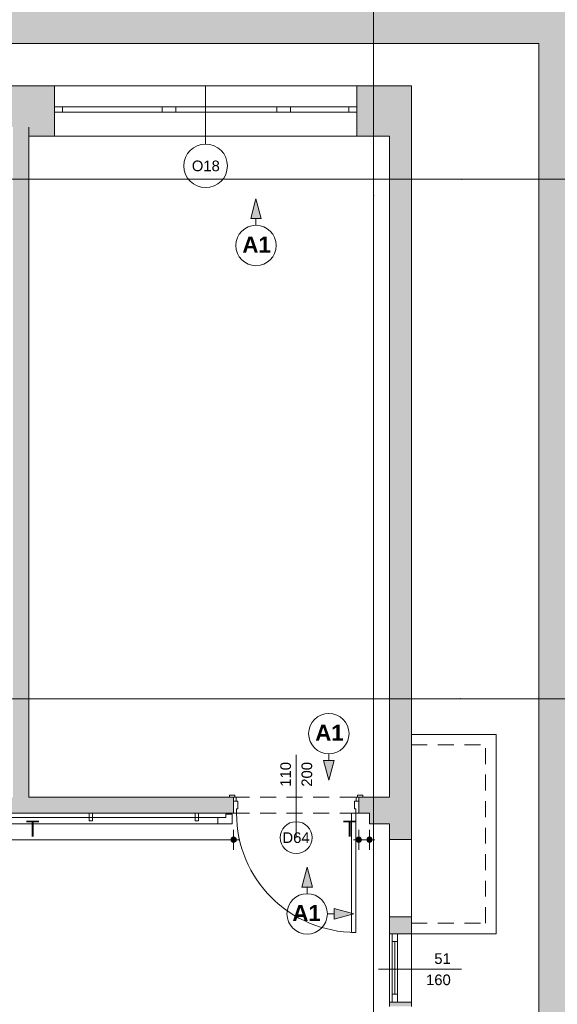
# Paper-space layout 'A-49 WYKOŃCZENIA ŚCIAN - PIĘTRO 4' of a CAD drawing. Header units: millimetres. Extents: x 0 to 500, y 0 to 350.
# Tile 13 of 15: x 374 to 425, y 176 to 269. Entities that reach past the tile are written whole.
import ezdxf
from ezdxf.xclip import XClip

# ---------------------------------------------------------------- set-up
doc = ezdxf.new("R2010")
doc.units = ezdxf.units.MM
doc.header["$MEASUREMENT"] = 0
doc.header["$XCLIPFRAME"] = 0
for name, pattern in [('DASHDOTX2', [1000, 500, -250, 0, -250]), ('Przer. długie kreski', [2.5, 1.5, -1]), ('PRZERYWANA_DU_A', [550, 350.0000000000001, -199.9999999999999])]:
    doc.linetypes.add(name, pattern=pattern)
for name, color, linetype, lineweight in [('0_Nr_pióra__2', 8, 'Continuous', 13), ('A__OKŁADZINY ŚCIAN_Nr_pióra__1', 7, 'Continuous', 20), ('A_stolarka_Nr_pióra__3', 252, 'Continuous', 13), ('A_ściany_Nr_pióra__1', 7, 'Continuous', 20), ('Drzwi Archicad_Nr_pióra__3', 252, 'Continuous', 13), ('Okna Archicada_Nr_pióra__3', 252, 'Continuous', 13), ('Znaczniki drzwi Archicada_Nr_pióra__3', 252, 'Continuous', 13), ('Znaczniki okien Archicada_Nr_pióra__3', 252, 'Continuous', 13)]:
    doc.layers.add(name, color=color, linetype=linetype, lineweight=lineweight)
for name, color, linetype in [('A__OKŁADZINY ŚCIAN', 7, 'Continuous'), ('A_podrys', 7, 'Continuous'), ('A_ściany', 7, 'Continuous')]:
    doc.layers.add(name, color=color, linetype=linetype)
for name, color, linetype, lineweight, true_color in [('A__OKŁADZINY ŚCIAN_Nr_pióra__7', 7, 'Continuous', 18, 0x171717), ('A_osie_Nr_pióra__16', 7, 'Continuous', 5, 0x0f0f0f), ('A_ściany_Nr_pióra__10', 7, 'Continuous', 13, 0x4b4b4b), ('A_ściany_Nr_pióra__19', 7, 'Continuous', 5, 0x191919), ('AR ODBOJOPORĘCZ_Nr_pióra__10', 7, 'Continuous', 13, 0x4b4b4b), ('Okna Archicada_Nr_pióra__19', 7, 'Continuous', 5, 0x191919)]:
    doc.layers.add(name, color=color, linetype=linetype, lineweight=lineweight, true_color=true_color)
doc.styles.add('STYL_AUTOMATYCZNY_1', font='arial.ttf')
doc.styles.add('STYL_AUTOMATYCZNY_3', font='arial.ttf')
doc.styles.add('STYL_AUTOMATYCZNY_4', font='arial.ttf')
doc.styles.add('STYL_AUTOMATYCZNY_5', font='arial.ttf')

# ---------------------------------------------------------------- blocks, each defined once
blk = doc.blocks.new('Rysunek_1_1', base_point=(-1697.51160111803, -276.5795700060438))
at = {"linetype": 'Continuous', "lineweight": 0, "true_color": 0x484848}
blk.add_hatch(color=251, dxfattribs=at).paths.add_polyline_path([(442.3535117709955, 311.305263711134), (327.2882998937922, 311.305263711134), (327.2882998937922, 266.3052632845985), (423.3535073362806, 266.3052632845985), (423.3535073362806, 107.4952670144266), (327.2882998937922, 107.4952670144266), (327.2882998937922, 102.4952630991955), (442.3535117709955, 102.4952630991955)])
at = {"layer": 'A__OKŁADZINY ŚCIAN', "linetype": 'Continuous', "lineweight": 0, "true_color": 0x000000}
for points in [[(396.7032678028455, 251.6454826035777), (396.2032678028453, 249.7794576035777), (397.2032678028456, 249.7794576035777)], [(403.5720208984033, 196.8046767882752), (404.0720208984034, 198.6707017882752), (403.0720208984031, 198.6707017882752)], [(401.5288557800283, 188.6049230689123), (401.0288557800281, 186.7388980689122), (402.0288557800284, 186.7388980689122)], [(405.9316843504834, 184.202094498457), (404.0656593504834, 184.702094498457), (404.0656593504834, 183.702094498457)]]:
    blk.add_hatch(color=18, dxfattribs=at).paths.add_polyline_path(points)
at = {"layer": 'A__OKŁADZINY ŚCIAN', "linetype": 'Continuous', "lineweight": 0, "true_color": 0x171717}
for points in [[(394.3430660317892, 191.197377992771), (394.3620961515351, 191.1017071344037), (394.4162893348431, 191.0206012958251), (394.4973951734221, 190.9664081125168), (394.5930660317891, 190.947377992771), (394.6887368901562, 190.9664081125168), (394.7698427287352, 191.0206012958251), (394.8240359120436, 191.1017071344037), (394.8430660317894, 191.197377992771), (394.8240359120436, 191.2930488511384), (394.7698427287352, 191.374154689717), (394.6887368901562, 191.4283478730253), (394.5930660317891, 191.4473779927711), (394.4973951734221, 191.4283478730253), (394.4162893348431, 191.374154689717), (394.3620961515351, 191.2930488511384)], [(406.1430660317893, 191.197377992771), (406.1620961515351, 191.1017071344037), (406.2162893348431, 191.0206012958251), (406.2973951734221, 190.9664081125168), (406.3930660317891, 190.947377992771), (406.4887368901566, 190.9664081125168), (406.5698427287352, 191.0206012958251), (406.6240359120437, 191.1017071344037), (406.6430660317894, 191.197377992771), (406.6240359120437, 191.2930488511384), (406.5698427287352, 191.374154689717), (406.4887368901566, 191.4283478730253), (406.3930660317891, 191.4473779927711), (406.2973951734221, 191.4283478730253), (406.2162893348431, 191.374154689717), (406.1620961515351, 191.2930488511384)], [(407.1535078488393, 191.197377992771), (407.1725379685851, 191.1017071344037), (407.2267311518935, 191.0206012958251), (407.3078369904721, 190.9664081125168), (407.4035078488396, 190.947377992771), (407.4991787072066, 190.9664081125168), (407.5802845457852, 191.0206012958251), (407.6344777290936, 191.1017071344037), (407.6535078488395, 191.197377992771), (407.6344777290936, 191.2930488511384), (407.5802845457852, 191.374154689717), (407.4991787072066, 191.4283478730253), (407.4035078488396, 191.4473779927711), (407.3078369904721, 191.4283478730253), (407.2267311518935, 191.374154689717), (407.1725379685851, 191.2930488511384)]]:
    blk.add_hatch(color=250, dxfattribs=at).paths.add_polyline_path(points)
at = {"layer": 'A_ściany', "linetype": 'Continuous', "lineweight": 0, "true_color": 0x000000}
for points in [[(375.28550784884, 262.3052642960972), (372.785507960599, 262.3052642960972), (372.785507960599, 258.4052640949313), (375.28550784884, 258.4052640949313)], [(375.28550784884, 257.5552640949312), (377.7035076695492, 257.5552640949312), (377.7035076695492, 262.3052638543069), (375.28550784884, 262.3052638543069)], [(411.3535078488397, 262.3052638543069), (406.2035078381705, 262.3052638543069), (406.2035078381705, 257.5552640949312), (409.3035076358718, 257.5552640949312)], [(411.3535077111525, 262.3052640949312), (409.3035078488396, 257.5552638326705), (409.3035078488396, 191.2352632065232), (410.0535078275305, 191.2352632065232), (411.3535077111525, 191.2352632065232)], [(375.28550784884, 195.197377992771), (375.28550784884, 258.4052640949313), (373.7855078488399, 258.4052640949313), (373.7855078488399, 195.197377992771)], [(356.6930653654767, 193.697377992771), (394.5930661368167, 193.697377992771), (394.5930661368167, 195.1973782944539), (356.6930653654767, 195.1973782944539)], [(406.3930658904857, 193.697377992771), (407.4035078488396, 193.697377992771), (407.4035078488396, 195.1973782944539), (406.3930658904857, 195.1973782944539)], [(407.4035078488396, 192.697377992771), (409.3035078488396, 192.697377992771), (409.3035078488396, 195.197377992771), (407.4035078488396, 195.197377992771)], [(409.3035078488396, 182.3352640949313), (411.3535077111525, 182.3352640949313), (411.3535077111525, 183.9352634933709), (410.0535078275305, 183.9352634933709), (409.3035078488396, 183.9352634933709)], [(409.3035078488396, 175.4752640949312), (411.3535078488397, 175.4752640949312), (411.3535078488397, 175.8752640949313), (409.3035078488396, 175.8752640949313)]]:
    blk.add_hatch(color=18, dxfattribs=at).paths.add_polyline_path(points)
at = {"layer": '0_Nr_pióra__2', "color": 8, "linetype": 'PRZERYWANA_DU_A', "lineweight": 13, "flags": 128}
blk.add_lwpolyline([(327.2882976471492, 107.4952640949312), (423.3535078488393, 107.4952640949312), (423.3535078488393, 266.3052640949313), (327.2882976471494, 266.3052640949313)], dxfattribs=at)
at = {"layer": 'A__OKŁADZINY ŚCIAN_Nr_pióra__1', "color": 7, "linetype": 'Continuous', "lineweight": 20}
for p, q in [((396.703269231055, 251.6454814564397), (396.2032675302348, 249.7794564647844)), ((396.703269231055, 251.6454814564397), (397.2032678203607, 249.7794564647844)), ((397.2032678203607, 249.7794564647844), (396.2032675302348, 249.7794564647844)), ((396.703269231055, 249.1454822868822), (396.703269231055, 249.7794564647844)), ((403.5720213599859, 199.3046777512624), (403.5720213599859, 198.6707004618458)), ((403.0720196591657, 198.6707004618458), (404.0720199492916, 198.6707004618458)), ((403.5720213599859, 196.8046754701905), (403.0720196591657, 198.6707004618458)), ((403.5720213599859, 196.8046754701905), (404.0720199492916, 198.6707004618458)), ((401.5288547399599, 188.6049232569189), (401.0288561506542, 186.7388982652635)), ((401.5288547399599, 188.6049232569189), (402.0288564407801, 186.7388982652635)), ((402.0288564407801, 186.7388982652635), (401.0288561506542, 186.7388982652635)), ((401.5288547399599, 186.1049240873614), (401.5288547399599, 186.7388982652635)), ((403.4316858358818, 184.2020929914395), (404.0656600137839, 184.2020929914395)), ((404.0656600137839, 183.7020944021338), (404.0656600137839, 184.7020946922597)), ((405.9316850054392, 184.2020929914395), (404.0656600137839, 184.7020946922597)), ((405.9316850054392, 184.2020929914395), (404.0656600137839, 183.7020944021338))]:
    blk.add_line(p, q, dxfattribs=at)
for centre in [(396.7032678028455, 247.2426540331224), (403.5720208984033, 201.2075053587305), (401.5288557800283, 184.2020944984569)]:
    blk.add_circle(centre, 1.902828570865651, dxfattribs=at)
at = {"layer": 'A__OKŁADZINY ŚCIAN_Nr_pióra__7', "color": 250, "linetype": 'Continuous', "lineweight": 18, "true_color": 0x171717}
for p, q in [((394.5930650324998, 191.4473788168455), (394.5930650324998, 192.1348772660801)), ((406.3930665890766, 191.4473788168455), (406.3930665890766, 192.1348772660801)), ((407.4035091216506, 191.4473788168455), (407.4035091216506, 192.1348772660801)), ((356.9430651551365, 191.1973779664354), (394.3430672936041, 191.1973779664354)), ((394.5930650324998, 190.2598786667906), (394.5930650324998, 190.9473771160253)), ((394.8430658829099, 191.1973779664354), (395.09306673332, 191.1973779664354)), ((405.8930648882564, 191.1973779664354), (406.1430657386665, 191.1973779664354)), ((406.3930665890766, 190.2598786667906), (406.3930665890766, 190.9473771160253)), ((406.6430674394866, 191.1973779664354), (407.1535082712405, 191.1973779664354)), ((407.4035091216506, 190.2598786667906), (407.4035091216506, 190.9473771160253)), ((407.6535068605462, 191.1973779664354), (407.9035077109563, 191.1973779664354))]:
    blk.add_line(p, q, dxfattribs=at)
for centre in [(394.5930660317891, 191.197377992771), (406.3930660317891, 191.197377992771), (407.4035078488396, 191.197377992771)]:
    blk.add_circle(centre, 0.25, dxfattribs=at)
at = {"layer": 'A_osie_Nr_pióra__16', "color": 250, "linetype": 'DASHDOTX2', "lineweight": 5, "true_color": 0x0f0f0f}
for p, q in [((407.7855078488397, 251.9532405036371), (407.7855066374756, 272.2043214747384)), ((416.1024290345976, 253.4952654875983), (327.2882978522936, 253.4952654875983)), ((416.1024273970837, 253.4952640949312), (436.3535092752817, 253.4952643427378)), ((407.7855065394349, 251.9532386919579), (407.7855065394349, 102.4952647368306)), ((416.0012183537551, 204.4952628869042), (327.2882978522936, 204.4952628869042)), ((416.0012201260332, 204.4952640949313), (436.2523010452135, 204.4952625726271))]:
    blk.add_line(p, q, dxfattribs=at)
for p in [(416.1024273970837, 253.4952640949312), (416.1024273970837, 253.4952640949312), (407.7855078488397, 251.9532405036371), (407.7855078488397, 251.9532405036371), (416.0012201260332, 204.4952640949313), (416.0012201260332, 204.4952640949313)]:
    blk.add_point(p, dxfattribs=at)
at = {"layer": 'A_stolarka_Nr_pióra__3', "color": 252, "linetype": 'Continuous', "lineweight": 13}
blk.add_line((416.0913957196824, 178.988314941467), (408.2599379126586, 178.988314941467), dxfattribs=at)
at = {"layer": 'A_ściany_Nr_pióra__1', "color": 7, "linetype": 'Continuous', "lineweight": 20}
for p, q in [((377.7035064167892, 262.305265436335), (377.7035064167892, 260.3052648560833)), ((406.2035069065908, 262.305265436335), (406.2035069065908, 260.3052648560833)), ((377.7035064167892, 260.3052648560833), (377.7035064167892, 259.8052631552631)), ((406.2035069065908, 260.3052648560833), (406.2035069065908, 259.8052631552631)), ((377.7035064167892, 259.8052631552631), (377.7035064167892, 257.5552648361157)), ((406.2035069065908, 259.8052631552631), (406.2035069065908, 257.5552648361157)), ((394.5930650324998, 195.1973791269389), (394.223065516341, 195.1973791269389)), ((394.5930650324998, 194.8473773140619), (394.5930650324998, 195.1973791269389)), ((406.3930665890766, 195.1973791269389), (406.7630661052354, 195.1973791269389)), ((406.3930665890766, 194.8473773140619), (406.3930665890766, 195.1973791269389)), ((394.5930650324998, 193.6973771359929), (394.5930650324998, 194.8473773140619)), ((406.3930665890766, 193.6973771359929), (406.3930665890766, 194.8473773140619)), ((410.0535081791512, 191.2352637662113), (409.3035087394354, 191.2352637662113)), ((410.0535081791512, 191.2352637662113), (411.3535082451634, 191.2352637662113)), ((410.0535081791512, 183.9352619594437), (409.3035087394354, 183.9352619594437)), ((410.0535081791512, 183.9352619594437), (411.3535082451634, 183.9352619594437)), ((411.3535082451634, 182.3352652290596), (409.3035087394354, 182.3352652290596)), ((411.3535082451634, 175.8752634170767), (409.3035087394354, 175.8752634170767))]:
    blk.add_line(p, q, dxfattribs=at)
at = {"layer": 'A_ściany_Nr_pióra__1', "color": 7, "linetype": 'Continuous', "lineweight": 20, "flags": 128}
for points in [[(375.28550784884, 262.3052640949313), (372.785507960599, 262.3052640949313)], [(377.7035076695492, 262.3052640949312), (375.28550784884, 262.3052640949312)], [(411.3535078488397, 262.3052640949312), (406.2035078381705, 262.3052640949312)], [(411.3535078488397, 191.23526335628), (411.3535078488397, 262.3052640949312)], [(375.28550784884, 258.4052640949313), (375.28550784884, 257.5552640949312)], [(375.28550784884, 195.197377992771), (375.28550784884, 258.4052640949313)], [(375.28550784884, 257.5552640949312), (377.7035080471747, 257.5552640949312)], [(406.2035078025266, 257.5552640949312), (409.3035078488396, 257.5552640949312)], [(409.3035078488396, 257.5552640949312), (409.3035078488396, 195.197377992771)], [(394.5930661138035, 195.197377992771), (375.28550784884, 195.197377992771)], [(407.4035078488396, 195.197377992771), (406.3930654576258, 195.197377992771)], [(409.3035078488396, 195.197377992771), (407.4035078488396, 195.197377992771)], [(356.6930653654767, 193.697377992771), (394.5930661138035, 193.697377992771)], [(406.3930654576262, 193.697377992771), (407.4035078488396, 193.697377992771)], [(407.4035078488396, 193.697377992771), (407.4035078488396, 192.697377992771)], [(407.4035078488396, 192.697377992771), (409.3035078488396, 192.697377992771)], [(409.3035078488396, 192.697377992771), (409.3035078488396, 191.2352630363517)], [(409.3035078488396, 183.9352631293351), (409.3035078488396, 182.3352640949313)], [(411.3535078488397, 182.3352640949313), (411.3535078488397, 183.9352631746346)], [(409.3035078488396, 175.8752640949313), (409.3035078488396, 175.4752640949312)], [(411.3535078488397, 175.4752640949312), (411.3535078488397, 175.8752640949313)]]:
    blk.add_lwpolyline(points, dxfattribs=at)
at = {"layer": 'A_ściany_Nr_pióra__10', "color": 251, "linetype": 'Continuous', "lineweight": 13, "true_color": 0x4b4b4b}
for p, q in [((411.3535082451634, 201.1352625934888), (419.353507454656, 201.1352625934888)), ((419.353507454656, 182.3352652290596), (419.353507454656, 201.1352625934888)), ((411.3535082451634, 182.3352652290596), (419.353507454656, 182.3352652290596))]:
    blk.add_line(p, q, dxfattribs=at)
at = {"layer": 'A_ściany_Nr_pióra__10', "color": 251, "linetype": 'Przer. długie kreski', "lineweight": 13, "true_color": 0x4b4b4b}
for p, q in [((411.3535082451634, 200.1352654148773), (418.3535071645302, 200.1352654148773)), ((418.3535071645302, 183.3352655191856), (418.3535071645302, 200.1352654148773)), ((411.3535082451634, 183.3352655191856), (418.3535071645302, 183.3352655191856))]:
    blk.add_line(p, q, dxfattribs=at)
at = {"layer": 'A_ściany_Nr_pióra__19', "color": 250, "linetype": 'Continuous', "lineweight": 5, "true_color": 0x191919}
for p, q in [((409.3035087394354, 182.3352652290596), (409.3035087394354, 175.8752634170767)), ((411.3535082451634, 175.8752634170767), (411.3535082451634, 182.3352652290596))]:
    blk.add_line(p, q, dxfattribs=at)
at = {"layer": 'AR ODBOJOPORĘCZ_Nr_pióra__10', "color": 251, "linetype": 'Continuous', "lineweight": 13, "true_color": 0x4b4b4b}
for p, q in [((357.4370025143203, 193.2913151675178), (393.8685333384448, 193.2913151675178)), ((381.2791374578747, 193.6973771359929), (380.9791376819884, 193.6973771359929)), ((380.9791376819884, 193.6973771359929), (380.9791376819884, 192.9672820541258)), ((381.2791374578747, 192.9672820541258), (381.2791374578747, 193.6973771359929)), ((391.2791372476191, 193.6973771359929), (390.9791374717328, 193.6973771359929)), ((390.9791374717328, 193.6973771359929), (390.9791374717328, 192.9672820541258)), ((391.2791372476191, 192.9672820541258), (391.2791372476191, 193.6973771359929)), ((393.1124104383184, 192.697376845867), (393.1124104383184, 193.2913151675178)), ((393.8685333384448, 193.2913151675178), (393.8685333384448, 193.5939379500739)), ((393.8685333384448, 193.5939379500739), (394.4624716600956, 193.5939379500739)), ((394.462232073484, 192.6976164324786), (394.462232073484, 193.5939379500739)), ((394.4624716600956, 193.5939379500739), (394.4624716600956, 192.697376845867)), ((356.843067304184, 192.697376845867), (394.4624716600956, 192.697376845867)), ((356.8433068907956, 192.6976164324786), (394.462232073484, 192.6976164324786)), ((380.9791376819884, 192.9672820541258), (381.2791374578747, 192.9672820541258)), ((390.9791374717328, 192.9672820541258), (391.2791372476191, 192.9672820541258))]:
    blk.add_line(p, q, dxfattribs=at)
at = {"layer": 'Drzwi Archicad_Nr_pióra__3', "color": 252, "linetype": 'Continuous', "lineweight": 13}
for p, q in [((394.7230672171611, 195.3873775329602), (394.223065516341, 195.3873775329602)), ((394.223065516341, 195.3873775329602), (394.223065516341, 195.1973791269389)), ((394.223065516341, 195.1973791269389), (394.7230672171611, 195.1973791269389)), ((394.5930650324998, 195.1973791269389), (394.223065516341, 195.1973791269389)), ((394.5930650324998, 195.1973791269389), (394.223065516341, 195.1973791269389)), ((394.8430658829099, 195.1973791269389), (394.5930650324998, 195.1973791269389)), ((394.5930650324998, 195.1973791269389), (394.5930650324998, 194.8473773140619)), ((394.5930650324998, 194.8473773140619), (394.5930650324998, 195.1973791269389)), ((394.5930650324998, 194.8473773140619), (394.5930650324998, 195.1973791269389)), ((394.7230672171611, 195.1973791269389), (394.7230672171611, 195.3873775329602)), ((394.8430658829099, 194.8473773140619), (394.8430658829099, 195.1973791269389)), ((406.3930665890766, 195.1973791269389), (406.1430657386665, 195.1973791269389)), ((406.1430657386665, 195.1973791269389), (406.1430657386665, 194.8473773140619)), ((406.7630661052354, 195.3873775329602), (406.2630675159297, 195.3873775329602)), ((406.2630675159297, 195.3873775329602), (406.2630675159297, 195.1973791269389)), ((406.2630675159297, 195.1973791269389), (406.7630661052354, 195.1973791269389)), ((406.3930665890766, 194.8473773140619), (406.3930665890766, 195.1973791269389)), ((406.3930665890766, 194.8473773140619), (406.3930665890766, 195.1973791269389)), ((406.3930665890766, 194.8473773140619), (406.3930665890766, 195.1973791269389)), ((406.3930665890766, 195.1973791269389), (406.7630661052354, 195.1973791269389)), ((406.3930665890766, 195.1973791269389), (406.7630661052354, 195.1973791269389)), ((406.7630661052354, 195.1973791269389), (406.7630661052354, 195.3873775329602)), ((394.5930650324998, 194.8473773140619), (394.8430658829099, 194.8473773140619)), ((394.5930650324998, 193.6973771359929), (394.5930650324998, 194.8473773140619)), ((394.5930650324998, 194.8473773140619), (394.993065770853, 194.8473773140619)), ((394.5930650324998, 193.6973771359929), (394.5930650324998, 194.8473773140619)), ((394.5930650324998, 193.6973771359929), (394.5930650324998, 194.8473773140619)), ((394.993065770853, 194.0973778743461), (394.8730671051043, 194.0973778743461)), ((394.8730671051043, 194.0973778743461), (394.8730671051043, 193.6973771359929)), ((394.993065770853, 194.8473773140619), (394.993065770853, 194.0973778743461)), ((405.9930658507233, 194.0973778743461), (405.9930658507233, 194.8473773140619)), ((405.9930658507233, 194.8473773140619), (406.3930665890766, 194.8473773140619)), ((406.1130645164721, 194.0973778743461), (405.9930658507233, 194.0973778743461)), ((406.1130645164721, 193.6973771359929), (406.1130645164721, 194.0973778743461)), ((406.1430657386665, 194.8473773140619), (406.3930665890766, 194.8473773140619)), ((406.3930665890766, 194.8473773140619), (406.3930665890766, 193.6973771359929)), ((406.3930665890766, 193.6973771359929), (406.3930665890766, 194.8473773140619)), ((406.3930665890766, 193.6973771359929), (406.3930665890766, 194.8473773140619)), ((394.8730671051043, 193.6973771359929), (394.5930650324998, 193.6973771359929)), ((406.1130645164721, 193.6973771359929), (405.7130668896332, 193.6973771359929)), ((405.7130668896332, 193.6973771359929), (405.7130668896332, 182.4573766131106)), ((406.3930665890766, 193.6973771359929), (406.1130645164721, 193.6973771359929)), ((406.1130645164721, 182.4573766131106), (406.1130645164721, 193.6973771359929)), ((405.7130668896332, 182.4573766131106), (406.1130645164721, 182.4573766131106))]:
    blk.add_line(p, q, dxfattribs=at)
at = {"layer": 'Drzwi Archicad_Nr_pióra__3', "color": 252, "linetype": 'Przer. długie kreski', "lineweight": 13}
for p, q in [((394.5930650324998, 195.1973791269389), (406.3930665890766, 195.1973791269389)), ((394.5930650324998, 193.6973771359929), (406.3930665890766, 193.6973771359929))]:
    blk.add_line(p, q, dxfattribs=at)
at = {"layer": 'Drzwi Archicad_Nr_pióra__3', "color": 252, "linetype": 'Continuous', "lineweight": 13}
blk.add_arc((406.1130660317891, 193.6973779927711), 11.24000000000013, 180, 270, dxfattribs=at)
at = {"layer": 'Okna Archicada_Nr_pióra__19', "color": 250, "linetype": 'Continuous', "lineweight": 5, "true_color": 0x191919}
for p, q in [((410.0535081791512, 191.2352637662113), (409.3035087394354, 191.2352637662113)), ((409.3035087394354, 183.9352619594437), (409.3035087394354, 191.2352637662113)), ((410.0535081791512, 191.2352637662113), (411.3535082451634, 191.2352637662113)), ((411.3535082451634, 183.9352619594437), (411.3535082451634, 191.2352637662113)), ((410.0535081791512, 183.9352619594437), (409.3035087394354, 183.9352619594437)), ((410.0535081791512, 183.9352619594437), (411.3535082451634, 183.9352619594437)), ((409.553506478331, 175.8752634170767), (409.553506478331, 182.3352652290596)), ((409.553506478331, 182.3352652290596), (410.0535081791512, 182.3352652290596)), ((410.0535081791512, 182.3352652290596), (410.0535081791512, 175.8752634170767)), ((409.553506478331, 181.5852626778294), (410.0535081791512, 181.5852626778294)), ((409.8035073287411, 176.6252628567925), (409.8035073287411, 181.5852626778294)), ((409.553506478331, 176.6252628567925), (410.0535081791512, 176.6252628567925)), ((410.0535081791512, 175.8752634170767), (409.553506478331, 175.8752634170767))]:
    blk.add_line(p, q, dxfattribs=at)
at = {"layer": 'Okna Archicada_Nr_pióra__3', "color": 252, "linetype": 'Continuous', "lineweight": 13}
for p, q in [((406.2035069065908, 262.305265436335), (377.7035064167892, 262.305265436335)), ((377.7035064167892, 262.305265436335), (377.7035064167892, 260.3052648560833)), ((406.2035069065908, 262.305265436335), (406.2035069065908, 260.3052648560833)), ((378.4535089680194, 260.3052648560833), (377.7035064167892, 260.3052648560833)), ((377.7035064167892, 260.3052648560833), (377.7035064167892, 259.8052631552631)), ((377.7035064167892, 260.3052648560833), (377.7035064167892, 259.8052631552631)), ((378.4535089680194, 259.8052631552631), (378.4535089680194, 260.3052648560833)), ((387.8535092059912, 260.3052648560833), (378.4535089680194, 260.3052648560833)), ((388.5035076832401, 260.3052648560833), (387.8535092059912, 260.3052648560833)), ((387.8535092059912, 260.3052648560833), (387.8535092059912, 259.8052631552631)), ((389.1535092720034, 260.3052648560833), (388.5035076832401, 260.3052648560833)), ((389.1535092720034, 259.8052631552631), (389.1535092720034, 260.3052648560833)), ((398.6535073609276, 260.3052648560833), (389.1535092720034, 260.3052648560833)), ((399.303508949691, 260.3052648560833), (398.6535073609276, 260.3052648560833)), ((398.6535073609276, 260.3052648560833), (398.6535073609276, 259.8052631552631)), ((399.9535074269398, 260.3052648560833), (399.303508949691, 260.3052648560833)), ((399.9535074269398, 259.8052631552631), (399.9535074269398, 260.3052648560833)), ((405.453507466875, 260.3052648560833), (399.9535074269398, 260.3052648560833)), ((406.2035069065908, 260.3052648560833), (405.453507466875, 260.3052648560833)), ((405.453507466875, 260.3052648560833), (405.453507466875, 259.8052631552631)), ((406.2035069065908, 260.3052648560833), (406.2035069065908, 259.8052631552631)), ((406.2035069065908, 260.3052648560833), (406.2035069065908, 259.8052631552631)), ((377.7035064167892, 259.8052631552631), (378.4535089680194, 259.8052631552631)), ((377.7035064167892, 259.8052631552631), (377.7035064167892, 257.5552648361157)), ((378.4535089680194, 259.8052631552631), (387.8535092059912, 259.8052631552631)), ((387.8535092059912, 259.8052631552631), (388.5035076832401, 259.8052631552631)), ((388.5035076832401, 259.8052631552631), (389.1535092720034, 259.8052631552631)), ((389.1535092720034, 259.8052631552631), (398.6535073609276, 259.8052631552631)), ((398.6535073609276, 259.8052631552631), (399.303508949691, 259.8052631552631)), ((399.303508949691, 259.8052631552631), (399.9535074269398, 259.8052631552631)), ((399.9535074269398, 259.8052631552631), (405.453507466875, 259.8052631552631)), ((405.453507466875, 259.8052631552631), (406.2035069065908, 259.8052631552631)), ((406.2035069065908, 259.8052631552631), (406.2035069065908, 257.5552648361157)), ((406.2035069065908, 257.5552648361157), (377.7035064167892, 257.5552648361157))]:
    blk.add_line(p, q, dxfattribs=at)
at = {"layer": 'Znaczniki drzwi Archicada_Nr_pióra__3', "color": 252, "linetype": 'Continuous', "lineweight": 13}
blk.add_line((400.4930658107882, 191.3973767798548), (400.4930658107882, 199.197377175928), dxfattribs=at)
at = {"layer": 'Znaczniki drzwi Archicada_Nr_pióra__3', "color": 252, "linetype": 'Continuous', "lineweight": 13, "flags": 128}
blk.add_lwpolyline([(398.9930660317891, 191.397377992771, 0.9999999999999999), (401.9930660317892, 191.397377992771, 0.9999999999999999)], format="xyb", close=True, dxfattribs=at)
at = {"layer": 'Znaczniki okien Archicada_Nr_pióra__3', "color": 252, "linetype": 'Continuous', "lineweight": 13}
blk.add_line((391.9535082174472, 256.8135669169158), (391.9535082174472, 262.305265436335), dxfattribs=at)
for start, end in [(0, 180), (180, 0)]:
    blk.add_arc((391.9535078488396, 254.7554159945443), 2.05815, start, end, dxfattribs=at)
at = {"layer": 'A__OKŁADZINY ŚCIAN_Nr_pióra__1', "color": 7, "linetype": 'Continuous', "lineweight": 20, "char_height": 1.5, "style": 'STYL_AUTOMATYCZNY_3'}
for s, insert, attachment_point in [('\\A1;{\\pql;\\fArial|b1|i0|c238|p0;\\W1.000000;A1}', (395.4209778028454, 247.3283718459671), 4), ('\\A1;{\\pql;\\fArial|b1|i0|c238|p0;\\W1.000000;A1}', (402.289730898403, 201.2932231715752), 4), ('\\A1;{\\pqr;\\fArial|b1|i0|c238|p0;\\W1.000000;A1}', (402.8111457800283, 184.2878123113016), 6)]:
    blk.add_mtext(s, dxfattribs=dict(at, insert=insert, attachment_point=attachment_point))
at = {"layer": 'A__OKŁADZINY ŚCIAN_Nr_pióra__7', "color": 250, "linetype": 'Continuous', "lineweight": 18, "true_color": 0x171717, "char_height": 1.5, "width": 1.256586, "attachment_point": 7, "style": 'STYL_AUTOMATYCZNY_5'}
for insert in [(375.0147730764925, 191.4973780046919), (404.8864800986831, 191.4973780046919)]:
    blk.add_mtext('\\A1;{\\pql;\\fArial|b0|i0|c238|p0;\\W1.000000;T}', dxfattribs=dict(at, insert=insert))
at = {"layer": 'A_stolarka_Nr_pióra__3', "color": 252, "linetype": 'Continuous', "lineweight": 13, "char_height": 1, "attachment_point": 9, "style": 'STYL_AUTOMATYCZNY_1'}
for s, insert in [('\\A1;{\\pqr;\\fArial|b0|i0|c238|p0;\\W1.000000;51}', (415.0652061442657, 179.4716475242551)), ('\\A1;{\\pqr;\\fArial|b0|i0|c238|p0;\\W1.000000;160}', (415.0652061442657, 177.471647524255))]:
    blk.add_mtext(s, dxfattribs=dict(at, insert=insert))
at = {"layer": 'Znaczniki drzwi Archicada_Nr_pióra__3', "color": 252, "linetype": 'Continuous', "lineweight": 13, "char_height": 1, "attachment_point": 7, "rotation": 89.99999999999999, "style": 'STYL_AUTOMATYCZNY_4'}
for s, insert in [('\\A1;{\\pql;\\fArial CE|b0|i0|c238|p0;\\W1.000000;110}', (400.0102923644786, 196.197377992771)), ('\\A1;{\\pql;\\fArial CE|b0|i0|c238|p0;\\W1.000000;200}', (402.0102923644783, 196.197377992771))]:
    blk.add_mtext(s, dxfattribs=dict(at, insert=insert))
at = {"layer": 'Znaczniki drzwi Archicada_Nr_pióra__3', "color": 252, "linetype": 'Continuous', "lineweight": 13, "insert": (399.1981410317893, 190.8801516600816), "char_height": 1, "attachment_point": 7, "style": 'STYL_AUTOMATYCZNY_4'}
blk.add_mtext('\\A1;{\\pql;\\fArial CE|b0|i0|c238|p0;\\W1.000000;D64}', dxfattribs=at)
at = {"layer": 'Znaczniki okien Archicada_Nr_pióra__3', "color": 252, "linetype": 'Continuous', "lineweight": 13, "insert": (390.6574128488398, 254.2386763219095), "char_height": 1, "attachment_point": 7, "style": 'STYL_AUTOMATYCZNY_1'}
blk.add_mtext('\\A1;{\\pql;\\pt1;\\fArial|b0|i0|c238|p0;\\W1.000000;O18}', dxfattribs=at)

psp = doc.layouts.new('A-49 WYKOŃCZENIA ŚCIAN - PIĘTRO 4')

# ---------------------------------------------------------------- block references
at = {"layer": 'A_podrys', "color": 37, "linetype": 'Continuous', "lineweight": 5, "true_color": 0x656532}
ref = psp.add_blockref('Rysunek_1_1', (-1697.51160111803, -276.5795700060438), dxfattribs=at)
XClip(ref).set_block_clipping_path([(327.2882976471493, 102.4952640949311), (442.3535078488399, 311.3052640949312)])

doc.saveas('drawing.dxf')
